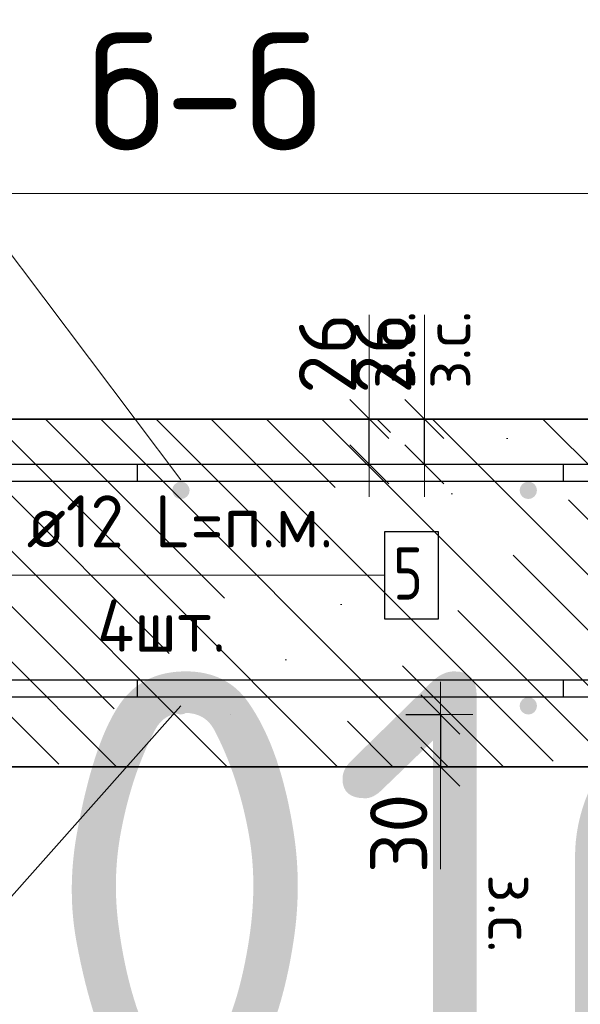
# Model space of a CAD drawing. Header units: metres. Extents: x -38 to 98, y -15 to 21.
# Tile 103 of 147: x 72.375 to 72.697, y 7.205 to 7.772. Entities that reach past the tile are written whole.
import ezdxf

# ---------------------------------------------------------------- set-up
doc = ezdxf.new("R2010")
doc.units = ezdxf.units.M
doc.header["$PDMODE"] = 65
for name, color, linetype, lineweight in [('XR$3$Арм. стержнями верхней зоны', 180, 'Continuous', 35), ('XR$3$Арм. стержнями нижней зоны', 180, 'Continuous', 35), ('XR$3$Арм.стержн. Арматура края', 96, 'Continuous', 35), ('XR$3$Арм.стержн. Доп. арматура', 180, 'Continuous', 35), ('XR$3$Размерная линия_ общее', 7, 'Continuous', 13), ('XR$4$Текст_ примечание', 7, 'Continuous', 13), ('XR$5$Арм. стержнями верхней зоны', 180, 'Continuous', 35), ('XR$5$Арм. стержнями нижней зоны', 180, 'Continuous', 35), ('XR$5$Арм.стержн. Арматура края', 96, 'Continuous', 35), ('XR$5$Арм.стержн. Доп. арматура', 180, 'Continuous', 35), ('XR$5$Размерная линия_ общее', 7, 'Continuous', 13)]:
    doc.layers.add(name, color=color, linetype=linetype, lineweight=lineweight)
doc.styles.add('ISOCPEUR', font='txt')
doc.dimstyles.new('DIMSTYLE_11', dxfattribs={"dimtxt": 0.033, "dimasz": 0.0375, "dimexe": 0, "dimexo": 0, "dimgap": 0.0165, "dimtad": 2, "dimdec": 0, "dimlfac": 1000, "dimrnd": 1, "dimzin": 12, "dimdsep": 46, "dimtxsty": 'ISOCPEUR', "dimblk1": 'ALL_ML_STRICH', "dimblk2": 'ALL_ML_STRICH', "dimsah": 1, "dimcen": 0, "dimclrd": 7, "dimclre": 256, "dimclrt": 7, "dimadec": 0, "dimazin": 0, "dimtfac": 1, "dimtdec": 0, "dimtix": 1, "dimtmove": 2, "dimatfit": 3, "dimfxl": 0, "dimtvp": 1.2, "dimtzin": 0, "dimlwd": 0, "dimlwe": -3, "dimarcsym": 0})
pattern_1 = [(135, (0, 0), (-0.031819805, -0.031819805), [0.4, -0.05, 0, -0.05]), (135, (-0.01591, -0.01591), (-0.031819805, -0.031819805), [0.8, -0.1, 0.1, -0.1])]

# ---------------------------------------------------------------- blocks, each defined once
blk = doc.blocks.new('ALL_ML_STRICH')
at = {"color": 0, "linetype": 'ByBlock', "lineweight": -2}
for p, q in [((0, -0.5), (0, 0.5)), ((-0.3, -0.3), (0.3, 0.3)), ((-1, 0), (0.5, 0))]:
    blk.add_line(p, q, dxfattribs=at)
blk = doc.blocks.new('*D136')
at = {"layer": 'DEFPOINTS', "color": 7, "linetype": 'Continuous', "lineweight": 13, "transparency": 33554687}
for p in [(72.5769, 7.37188), (72.61689, 7.37188), (72.5769, 7.34188)]:
    blk.add_point(p, dxfattribs=at)
at = {"layer": 'XR$3$Размерная линия_ общее', "color": 253, "linetype": 'Continuous', "lineweight": -2, "true_color": 0xa0a0a0, "transparency": 33554687}
for p, q in [((72.5969, 7.37188), (72.61689, 7.37188)), ((72.5969, 7.34188), (72.61689, 7.34188))]:
    blk.add_line(p, q, dxfattribs=at)
at = {"layer": 'XR$3$Размерная линия_ общее', "color": 7, "linetype": 'Continuous', "lineweight": -2, "transparency": 33554687}
blk.add_line((72.61689, 7.37188), (72.61689, 7.34188), dxfattribs=at)
at = {"layer": 'XR$3$Размерная линия_ общее', "color": 7, "linetype": 'Continuous', "lineweight": 13, "transparency": 33554687, "xscale": 0.0375, "yscale": 0.0375, "zscale": 0.0375}
for p, rotation in [((72.61689, 7.37188), 90), ((72.61689, 7.34188), 270)]:
    blk.add_blockref('ALL_ML_STRICH', p, dxfattribs=dict(at, rotation=rotation))
at = {"layer": 'XR$3$Размерная линия_ общее', "color": 7, "linetype": 'Continuous', "lineweight": 13, "transparency": 33554687, "insert": (72.59289, 7.30345), "char_height": 0.033, "width": 0.066, "attachment_point": 5, "rotation": 90, "style": 'ISOCPEUR'}
blk.add_mtext('\\A1;{30}', dxfattribs=at)
at = {"layer": 'XR$3$Размерная линия_ общее', "color": 7, "linetype": 'Continuous', "lineweight": 13, "transparency": 33554687, "insert": (72.67143, 7.27997), "char_height": 0.027, "width": 0.00135, "attachment_point": 1, "rotation": 270, "line_spacing_factor": 0.60241, "style": 'ISOCPEUR'}
blk.add_mtext('з.с.', dxfattribs=at)
blk = doc.blocks.new('*D142')
at = {"layer": 'DEFPOINTS', "color": 7, "linetype": 'Continuous', "lineweight": 13, "transparency": 33554687}
for p in [(72.56769, 7.54188), (72.56769, 7.51588), (72.60768, 7.51588)]:
    blk.add_point(p, dxfattribs=at)
at = {"layer": 'XR$3$Размерная линия_ общее', "color": 253, "linetype": 'Continuous', "lineweight": -2, "true_color": 0xa0a0a0, "transparency": 33554687}
for p, q in [((72.58769, 7.54188), (72.60768, 7.54188)), ((72.58769, 7.51588), (72.60768, 7.51588))]:
    blk.add_line(p, q, dxfattribs=at)
at = {"layer": 'XR$3$Размерная линия_ общее', "color": 7, "linetype": 'Continuous', "lineweight": -2, "transparency": 33554687}
blk.add_line((72.60768, 7.51588), (72.60768, 7.54188), dxfattribs=at)
at = {"layer": 'XR$3$Размерная линия_ общее', "color": 7, "linetype": 'Continuous', "lineweight": 13, "transparency": 33554687, "xscale": 0.0375, "yscale": 0.0375, "zscale": 0.0375}
for p, rotation in [((72.60768, 7.54188), 90), ((72.60768, 7.51588), 270)]:
    blk.add_blockref('ALL_ML_STRICH', p, dxfattribs=dict(at, rotation=rotation))
at = {"layer": 'XR$3$Размерная линия_ общее', "color": 7, "linetype": 'Continuous', "lineweight": 13, "transparency": 33554687, "insert": (72.60721, 7.55924), "char_height": 0.027, "width": 0.00135, "attachment_point": 1, "rotation": 90, "line_spacing_factor": 0.60241, "style": 'ISOCPEUR'}
blk.add_mtext('з.с.', dxfattribs=at)
at = {"layer": 'XR$3$Размерная линия_ общее', "color": 7, "linetype": 'Continuous', "lineweight": 13, "transparency": 33554687, "insert": (72.58368, 7.5796), "char_height": 0.033, "width": 0.066, "attachment_point": 5, "rotation": 90, "style": 'ISOCPEUR'}
blk.add_mtext('\\A1;{26}', dxfattribs=at)
blk = doc.blocks.new('*D767')
at = {"layer": 'DEFPOINTS', "color": 7, "linetype": 'Continuous', "lineweight": 13, "transparency": 33554687}
for p in [(72.5769, 7.37188), (72.61689, 7.37188), (72.5769, 7.34188)]:
    blk.add_point(p, dxfattribs=at)
at = {"layer": 'XR$5$Размерная линия_ общее', "color": 253, "linetype": 'Continuous', "lineweight": -2, "true_color": 0xa0a0a0, "transparency": 33554687}
for p, q in [((72.5969, 7.37188), (72.61689, 7.37188)), ((72.5969, 7.34188), (72.61689, 7.34188))]:
    blk.add_line(p, q, dxfattribs=at)
at = {"layer": 'XR$5$Размерная линия_ общее', "color": 7, "linetype": 'Continuous', "lineweight": -2, "transparency": 33554687}
blk.add_line((72.61689, 7.37188), (72.61689, 7.34188), dxfattribs=at)
at = {"layer": 'XR$5$Размерная линия_ общее', "color": 7, "linetype": 'Continuous', "lineweight": 13, "transparency": 33554687, "xscale": 0.0375, "yscale": 0.0375, "zscale": 0.0375}
for p, rotation in [((72.61689, 7.37188), 90), ((72.61689, 7.34188), 270)]:
    blk.add_blockref('ALL_ML_STRICH', p, dxfattribs=dict(at, rotation=rotation))
at = {"layer": 'XR$5$Размерная линия_ общее', "color": 7, "linetype": 'Continuous', "lineweight": 13, "transparency": 33554687, "insert": (72.59289, 7.30345), "char_height": 0.033, "width": 0.066, "attachment_point": 5, "rotation": 90, "style": 'ISOCPEUR'}
blk.add_mtext('\\A1;{30}', dxfattribs=at)
at = {"layer": 'XR$5$Размерная линия_ общее', "color": 7, "linetype": 'Continuous', "lineweight": 13, "transparency": 33554687, "insert": (72.67143, 7.27997), "char_height": 0.027, "width": 0.00135, "attachment_point": 1, "rotation": 270, "line_spacing_factor": 0.60241, "style": 'ISOCPEUR'}
blk.add_mtext('з.с.', dxfattribs=at)
blk = doc.blocks.new('*D889')
at = {"layer": 'DEFPOINTS', "color": 7, "linetype": 'Continuous', "lineweight": 13, "transparency": 33554687}
for p in [(72.53596, 7.54188), (72.53596, 7.51588), (72.57595, 7.51588)]:
    blk.add_point(p, dxfattribs=at)
at = {"layer": 'XR$5$Размерная линия_ общее', "color": 253, "linetype": 'Continuous', "lineweight": -2, "true_color": 0xa0a0a0, "transparency": 33554687}
for p, q in [((72.55596, 7.54188), (72.57595, 7.54188)), ((72.55596, 7.51588), (72.57595, 7.51588))]:
    blk.add_line(p, q, dxfattribs=at)
at = {"layer": 'XR$5$Размерная линия_ общее', "color": 7, "linetype": 'Continuous', "lineweight": -2, "transparency": 33554687}
blk.add_line((72.57595, 7.51588), (72.57595, 7.54188), dxfattribs=at)
at = {"layer": 'XR$5$Размерная линия_ общее', "color": 7, "linetype": 'Continuous', "lineweight": 13, "transparency": 33554687, "xscale": 0.0375, "yscale": 0.0375, "zscale": 0.0375}
for p, rotation in [((72.57595, 7.54188), 90), ((72.57595, 7.51588), 270)]:
    blk.add_blockref('ALL_ML_STRICH', p, dxfattribs=dict(at, rotation=rotation))
at = {"layer": 'XR$5$Размерная линия_ общее', "color": 7, "linetype": 'Continuous', "lineweight": 13, "transparency": 33554687, "insert": (72.57548, 7.55924), "char_height": 0.027, "width": 0.00135, "attachment_point": 1, "rotation": 90, "line_spacing_factor": 0.60241, "style": 'ISOCPEUR'}
blk.add_mtext('з.с.', dxfattribs=at)
at = {"layer": 'XR$5$Размерная линия_ общее', "color": 7, "linetype": 'Continuous', "lineweight": 13, "transparency": 33554687, "insert": (72.55195, 7.5796), "char_height": 0.033, "width": 0.066, "attachment_point": 5, "rotation": 90, "style": 'ISOCPEUR'}
blk.add_mtext('\\A1;{26}', dxfattribs=at)

msp = doc.modelspace()

# ---------------------------------------------------------------- hatches: boundary and pattern name
at = {"linetype": 'Continuous', "lineweight": 13, "transparency": 33554687}
h = msp.add_hatch(dxfattribs=at)
h.set_pattern_fill('__________540', scale=0.015, style=0, pattern_type=2)
h.set_pattern_definition(pattern_1)
h.paths.add_polyline_path([(72.1675, 7.54188), (72.1675, 7.34188), (72.75595, 7.34188), (72.75595, 7.54188)], flags=0)
h = msp.add_hatch(dxfattribs=at)
h.set_pattern_fill('__________540', scale=0.015, style=0, pattern_type=2)
h.set_pattern_definition(pattern_1)
h.paths.add_polyline_path([(72.1675, 7.54188), (72.1675, 7.34188), (72.75595, 7.34188), (72.75595, 7.54188)], flags=0)
at = {"layer": 'XR$3$Арм. стержнями верхней зоны', "linetype": 'Continuous', "lineweight": 50, "transparency": 33554687}
for points in [[(72.47251, 7.50088), (72.47212, 7.50279), (72.47104, 7.50441), (72.46942, 7.5055), (72.46751, 7.50588), (72.46559, 7.5055), (72.46397, 7.50441), (72.46289, 7.50279), (72.46251, 7.50088), (72.46289, 7.49896), (72.46397, 7.49734), (72.46559, 7.49626), (72.46751, 7.49588), (72.46942, 7.49626), (72.47104, 7.49734), (72.47212, 7.49896)], [(72.67251, 7.50088), (72.67212, 7.50279), (72.67104, 7.50441), (72.66942, 7.5055), (72.66751, 7.50588), (72.66559, 7.5055), (72.66397, 7.50441), (72.66289, 7.50279), (72.66251, 7.50088), (72.66289, 7.49896), (72.66397, 7.49734), (72.66559, 7.49626), (72.66751, 7.49588), (72.66942, 7.49626), (72.67104, 7.49734), (72.67212, 7.49896)]]:
    msp.add_hatch(color=4, dxfattribs=at).paths.add_polyline_path(points)
at = {"layer": 'XR$3$Арм. стержнями нижней зоны', "linetype": 'Continuous', "lineweight": 50, "transparency": 33554687}
for points in [[(72.47251, 7.37688), (72.47212, 7.37879), (72.47104, 7.38041), (72.46942, 7.3815), (72.46751, 7.38188), (72.46559, 7.3815), (72.46397, 7.38041), (72.46289, 7.37879), (72.46251, 7.37688), (72.46289, 7.37496), (72.46397, 7.37334), (72.46559, 7.37226), (72.46751, 7.37188), (72.46942, 7.37226), (72.47104, 7.37334), (72.47212, 7.37496)], [(72.67251, 7.37688), (72.67212, 7.37879), (72.67104, 7.38041), (72.66942, 7.3815), (72.66751, 7.38188), (72.66559, 7.3815), (72.66397, 7.38041), (72.66289, 7.37879), (72.66251, 7.37688), (72.66289, 7.37496), (72.66397, 7.37334), (72.66559, 7.37226), (72.66751, 7.37188), (72.66942, 7.37226), (72.67104, 7.37334), (72.67212, 7.37496)]]:
    msp.add_hatch(color=4, dxfattribs=at).paths.add_polyline_path(points)
at = {"layer": 'XR$5$Арм. стержнями верхней зоны', "linetype": 'Continuous', "lineweight": 50, "transparency": 33554687}
for points in [[(72.47251, 7.50088), (72.47212, 7.50279), (72.47104, 7.50441), (72.46942, 7.5055), (72.46751, 7.50588), (72.46559, 7.5055), (72.46397, 7.50441), (72.46289, 7.50279), (72.46251, 7.50088), (72.46289, 7.49896), (72.46397, 7.49734), (72.46559, 7.49626), (72.46751, 7.49588), (72.46942, 7.49626), (72.47104, 7.49734), (72.47212, 7.49896)], [(72.67251, 7.50088), (72.67212, 7.50279), (72.67104, 7.50441), (72.66942, 7.5055), (72.66751, 7.50588), (72.66559, 7.5055), (72.66397, 7.50441), (72.66289, 7.50279), (72.66251, 7.50088), (72.66289, 7.49896), (72.66397, 7.49734), (72.66559, 7.49626), (72.66751, 7.49588), (72.66942, 7.49626), (72.67104, 7.49734), (72.67212, 7.49896)]]:
    msp.add_hatch(color=4, dxfattribs=at).paths.add_polyline_path(points)
at = {"layer": 'XR$5$Арм. стержнями нижней зоны', "linetype": 'Continuous', "lineweight": 50, "transparency": 33554687}
for points in [[(72.47251, 7.37688), (72.47212, 7.37879), (72.47104, 7.38041), (72.46942, 7.3815), (72.46751, 7.38188), (72.46559, 7.3815), (72.46397, 7.38041), (72.46289, 7.37879), (72.46251, 7.37688), (72.46289, 7.37496), (72.46397, 7.37334), (72.46559, 7.37226), (72.46751, 7.37188), (72.46942, 7.37226), (72.47104, 7.37334), (72.47212, 7.37496)], [(72.67251, 7.37688), (72.67212, 7.37879), (72.67104, 7.38041), (72.66942, 7.3815), (72.66751, 7.38188), (72.66559, 7.3815), (72.66397, 7.38041), (72.66289, 7.37879), (72.66251, 7.37688), (72.66289, 7.37496), (72.66397, 7.37334), (72.66559, 7.37226), (72.66751, 7.37188), (72.66942, 7.37226), (72.67104, 7.37334), (72.67212, 7.37496)]]:
    msp.add_hatch(color=4, dxfattribs=at).paths.add_polyline_path(points)

# ---------------------------------------------------------------- linework, layer by layer
at = {"color": 7, "linetype": 'Continuous', "lineweight": 13, "transparency": 33554687}
for p, q in [((72.46751, 7.50688), (72.3436, 7.6713)), ((72.46751, 7.50688), (72.3436, 7.6713)), ((72.57595, 7.54188), (72.57595, 7.60188)), ((72.60768, 7.54188), (72.60768, 7.60188)), ((72.46751, 7.37688), (72.3436, 7.23758)), ((72.46751, 7.37688), (72.3436, 7.23758)), ((72.61689, 7.34188), (72.61689, 7.28288)), ((72.61689, 7.34188), (72.61689, 7.28288))]:
    msp.add_line(p, q, dxfattribs=at)
at = {"color": 7, "linetype": 'Continuous', "lineweight": 35, "transparency": 33554687}
for p, q in [((72.75595, 7.54188), (72.1675, 7.54188)), ((72.75595, 7.54188), (72.1675, 7.54188)), ((72.1675, 7.34188), (72.75595, 7.34188)), ((72.1675, 7.34188), (72.75595, 7.34188))]:
    msp.add_line(p, q, dxfattribs=at)
at = {"layer": 'XR$3$Арм. стержнями верхней зоны', "color": 4, "linetype": 'Continuous', "lineweight": 25, "transparency": 33554687}
for points in [[(72.76095, 7.50588), (72.1875, 7.50588), (72.1875, 7.51588), (72.76095, 7.51588), (72.76095, 7.50588)], [(72.76095, 7.50588), (72.44251, 7.50588), (72.44251, 7.51588), (72.76095, 7.51588), (72.76095, 7.50588)]]:
    msp.add_lwpolyline(points, dxfattribs=at)
at = {"layer": 'XR$3$Арм. стержнями нижней зоны', "color": 4, "linetype": 'Continuous', "lineweight": 25, "transparency": 33554687}
for points in [[(72.76095, 7.38188), (72.1875, 7.38188), (72.1875, 7.39188), (72.76095, 7.39188), (72.76095, 7.38188)], [(72.76095, 7.38188), (72.44251, 7.38188), (72.44251, 7.39188), (72.76095, 7.39188), (72.76095, 7.38188)]]:
    msp.add_lwpolyline(points, dxfattribs=at)
at = {"layer": 'XR$3$Арм.стержн. Арматура края', "color": 4, "linetype": 'Continuous', "lineweight": 25, "transparency": 33554687}
for points in [[(72.21607, 7.51588), (72.6875, 7.51588), (72.6875, 7.50588), (72.21676, 7.50588)], [(72.21676, 7.39188), (72.6875, 7.39188), (72.6875, 7.38188)], [(72.6875, 7.38188), (72.21607, 7.38188)]]:
    msp.add_lwpolyline(points, dxfattribs=at)
at = {"layer": 'XR$3$Арм.стержн. Доп. арматура', "color": 7, "linetype": 'Continuous', "lineweight": 13, "transparency": 33554687}
msp.add_line((72.35872, 7.45204), (72.58472, 7.45204), dxfattribs=at)
at = {"layer": 'XR$3$Арм.стержн. Доп. арматура', "color": 7, "linetype": 'Continuous', "lineweight": 25, "transparency": 33554687}
msp.add_lwpolyline([(72.58472, 7.42704), (72.61572, 7.42704), (72.61572, 7.47704), (72.58472, 7.47704), (72.58472, 7.42704)], dxfattribs=at)
at = {"layer": 'XR$4$Текст_ примечание', "color": 7, "linetype": 'Continuous', "lineweight": 13, "transparency": 33554687}
msp.add_line((86.41979, 7.67171), (67.91979, 7.67171), dxfattribs=at)
at = {"layer": 'XR$5$Арм. стержнями верхней зоны', "color": 4, "linetype": 'Continuous', "lineweight": 25, "transparency": 33554687}
for points in [[(72.76095, 7.50588), (72.1875, 7.50588), (72.1875, 7.51588), (72.76095, 7.51588), (72.76095, 7.50588)], [(72.76095, 7.50588), (72.44251, 7.50588), (72.44251, 7.51588), (72.76095, 7.51588), (72.76095, 7.50588)]]:
    msp.add_lwpolyline(points, dxfattribs=at)
at = {"layer": 'XR$5$Арм. стержнями нижней зоны', "color": 4, "linetype": 'Continuous', "lineweight": 25, "transparency": 33554687}
for points in [[(72.76095, 7.38188), (72.1875, 7.38188), (72.1875, 7.39188), (72.76095, 7.39188), (72.76095, 7.38188)], [(72.76095, 7.38188), (72.44251, 7.38188), (72.44251, 7.39188), (72.76095, 7.39188), (72.76095, 7.38188)]]:
    msp.add_lwpolyline(points, dxfattribs=at)
at = {"layer": 'XR$5$Арм.стержн. Арматура края', "color": 4, "linetype": 'Continuous', "lineweight": 25, "transparency": 33554687}
for points in [[(72.21607, 7.51588), (72.6875, 7.51588), (72.6875, 7.50588), (72.21676, 7.50588)], [(72.21676, 7.39188), (72.6875, 7.39188), (72.6875, 7.38188)], [(72.6875, 7.38188), (72.21607, 7.38188)]]:
    msp.add_lwpolyline(points, dxfattribs=at)
at = {"layer": 'XR$5$Арм.стержн. Доп. арматура', "color": 7, "linetype": 'Continuous', "lineweight": 13, "transparency": 33554687}
msp.add_line((72.35872, 7.45204), (72.58472, 7.45204), dxfattribs=at)
at = {"layer": 'XR$5$Арм.стержн. Доп. арматура', "color": 7, "linetype": 'Continuous', "lineweight": 25, "transparency": 33554687}
msp.add_lwpolyline([(72.58472, 7.42704), (72.61572, 7.42704), (72.61572, 7.47704), (72.58472, 7.47704), (72.58472, 7.42704)], dxfattribs=at)

# ---------------------------------------------------------------- texts
at = {"color": 7, "linetype": 'Continuous', "lineweight": 50, "transparency": 33554687, "insert": (72.48129, 7.73031), "char_height": 0.0675, "width": 0.1725652, "attachment_point": 5, "style": 'ISOCPEUR'}
msp.add_mtext('\\A1;{\\fISOCPEUR|i0|b0;\\H0.067500;\\W1.000000;\\C7;б-б}\\P', dxfattribs=at)
msp.add_mtext('\\A1;{\\fISOCPEUR|i0|b0;\\H0.067500;\\W1.000000;\\C7;б-б}\\P', dxfattribs=at)
at = {"layer": 'XR$3$Арм.стержн. Доп. арматура', "color": 7, "linetype": 'Continuous', "lineweight": 25, "transparency": 33554687, "char_height": 0.03, "attachment_point": 7, "style": 'ISOCPEUR'}
for s, insert, width in [('\\W0.94;ø12 L=п.м.', (72.37872, 7.46804), 0.1999832), ('\\W0.78;5', (72.58972, 7.43804), 0.0326407), ('\\W0.95;4шт. ', (72.41922, 7.40804), 0.1191577)]:
    msp.add_mtext(s, dxfattribs=dict(at, insert=insert, width=width))
at = {"layer": 'XR$4$Текст_ примечание', "color": 7, "linetype": 'Continuous', "lineweight": 35, "transparency": 33554687, "insert": (70.35063, 7.14671), "char_height": 0.25, "width": 2.7437149, "attachment_point": 7, "style": 'ISOCPEUR'}
msp.add_mtext('\\W0.96;ГОСТ 34028-2016', dxfattribs=at)
at = {"layer": 'XR$5$Арм.стержн. Доп. арматура', "color": 7, "linetype": 'Continuous', "lineweight": 25, "transparency": 33554687, "char_height": 0.03, "attachment_point": 7, "style": 'ISOCPEUR'}
for s, insert, width in [('\\W0.94;ø12 L=п.м.', (72.37872, 7.46804), 0.1999832), ('\\W0.78;5', (72.58972, 7.43804), 0.0326407), ('\\W0.95;4шт. ', (72.41922, 7.40804), 0.1191577)]:
    msp.add_mtext(s, dxfattribs=dict(at, insert=insert, width=width))

# ---------------------------------------------------------------- dimensions: what is measured, and where the dimension line sits
at = {"layer": 'XR$3$Размерная линия_ общее', "color": 7, "linetype": 'Continuous', "lineweight": 13, "transparency": 33554687}
for base, p1, p2, angle, picture, middle in [((72.60768, 7.54188), (72.58769, 7.51588), (72.58769, 7.54188), 90, '*D142', (72.58368, 7.5796)), ((72.61689, 7.34188), (72.5969, 7.37188), (72.5969, 7.34188), 270, '*D136', (72.59289, 7.30345))]:
    dim = msp.add_linear_dim(base=base, p1=p1, p2=p2, angle=angle, text='<>\\Xз.с.', dimstyle='DIMSTYLE_11', override={"dimpost": '<>', "dimclrd": 7, "dimclre": 253, "dimclrt": 7, "dimlwd": 0, "dimlwe": 65533}, dxfattribs=at)
    dim.commit()
    dim.dimension.update_dxf_attribs({"geometry": picture, "text_midpoint": middle, "dimtype": 160})
at = {"layer": 'XR$5$Размерная линия_ общее', "color": 7, "linetype": 'Continuous', "lineweight": 13, "transparency": 33554687}
for base, p1, p2, angle, picture, middle in [((72.57595, 7.54188), (72.55596, 7.51588), (72.55596, 7.54188), 90, '*D889', (72.55195, 7.5796)), ((72.61689, 7.34188), (72.5969, 7.37188), (72.5969, 7.34188), 270, '*D767', (72.59289, 7.30345))]:
    dim = msp.add_linear_dim(base=base, p1=p1, p2=p2, angle=angle, text='<>\\Xз.с.', dimstyle='DIMSTYLE_11', override={"dimpost": '<>', "dimclrd": 7, "dimclre": 253, "dimclrt": 7, "dimlwd": 0, "dimlwe": 65533}, dxfattribs=at)
    dim.commit()
    dim.dimension.update_dxf_attribs({"geometry": picture, "text_midpoint": middle, "dimtype": 160})

doc.saveas('drawing.dxf')
